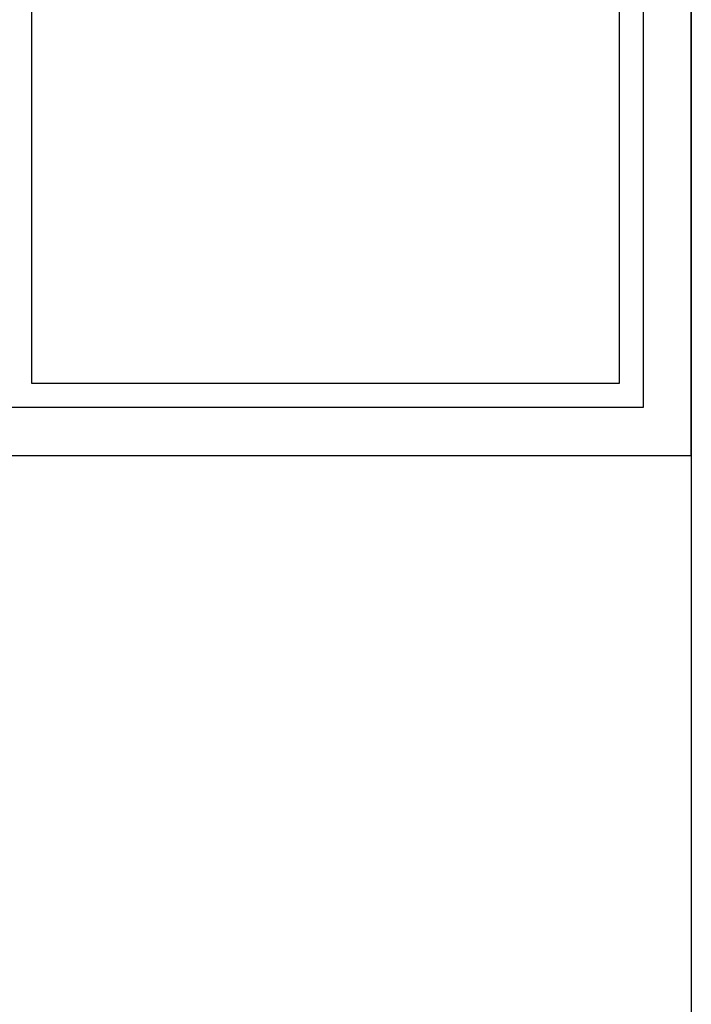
# Model space of a CAD drawing. Extents: x 2 to 315, y 0 to 17.
# Tile 44 of 69: x 193.15 to 194.55, y 6.27 to 8.31. Entities that reach past the tile are written whole.
import ezdxf

# ---------------------------------------------------------------- set-up
doc = ezdxf.new("R2010")
doc.units = 0
doc.header["$MEASUREMENT"] = 0
doc.layers.add('Süd_Ansicht_4_R_NT_FENSTER', color=7, linetype='Continuous')
doc.layers.add('Süd_Ansicht_4_R_NT_HIDDEN', color=7, linetype='Continuous')

msp = doc.modelspace()

# ---------------------------------------------------------------- linework, layer by layer
at = {"layer": 'Süd_Ansicht_4_R_NT_FENSTER', "linetype": 'Continuous', "ltscale": 1000}
for p, q in [((194.5468, 7.4059), (194.5468, 9.3059)), ((194.4468, 9.2059), (194.4468, 7.5059)), ((193.1768, 7.5559), (193.1768, 9.1559)), ((194.3968, 9.1559), (194.3968, 7.5559)), ((194.3968, 7.5559), (193.1768, 7.5559)), ((194.4468, 7.5059), (190.4468, 7.5059)), ((190.3468, 7.4059), (194.5468, 7.4059))]:
    msp.add_line(p, q, dxfattribs=at)
at = {"layer": 'Süd_Ansicht_4_R_NT_HIDDEN', "linetype": 'Continuous', "ltscale": 1000}
msp.add_line((194.5468, 15.8359), (194.5468, 5.2659), dxfattribs=at)

doc.saveas('drawing.dxf')
